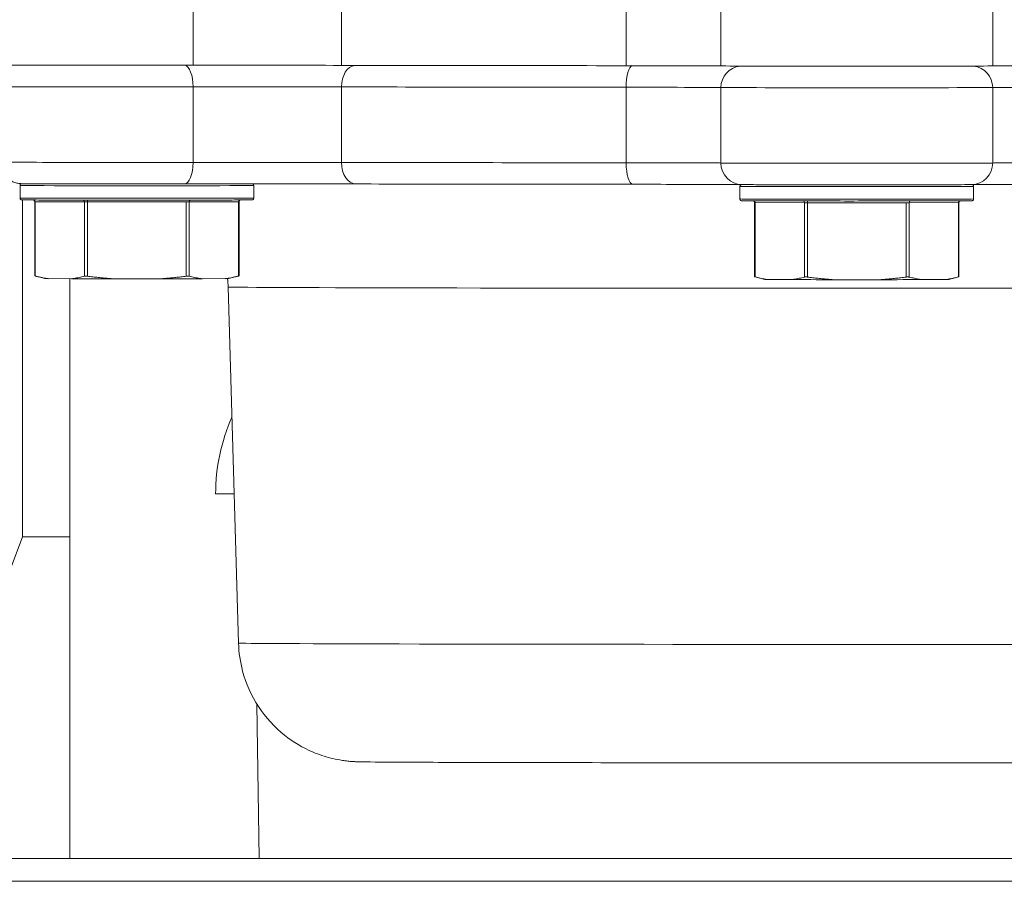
# Model space of a CAD drawing. Extents: x 0 to 796, y 0 to 496.
# Tile 33 of 222: x 108.46 to 111.06, y 305.61 to 307.88. Entities that reach past the tile are written whole.
import ezdxf

# ---------------------------------------------------------------- set-up
doc = ezdxf.new("R2010")
doc.units = 0
doc.header["$LTSCALE"] = 12
doc.header["$MEASUREMENT"] = 0
doc.layers.get('0').update_dxf_attribs({"linetype": 'CONTINUOUS'})
doc.layers.add('X', color=1, linetype='CONTINUOUS')

# ---------------------------------------------------------------- blocks, each defined once
blk = doc.blocks.new('GASTRAIN')
at = {"layer": 'X', "lineweight": 13}
for p, q in [((62.5916, 287.0242), (62.5916, 287.3802)), ((62.9834, 287.0241), (62.9834, 287.3801)), ((63.7353, 287.3791), (63.7353, 287.0232)), ((63.9853, 287.3785), (63.9853, 287.0225)), ((64.7032, 287.0225), (64.7032, 287.3785)), ((62.5916, 286.7679), (62.5916, 286.9673)), ((62.9834, 286.7678), (62.9834, 286.9671)), ((63.7353, 286.9662), (63.7353, 286.7669)), ((63.9853, 286.9656), (63.9853, 286.7663)), ((64.7032, 286.7663), (64.7032, 286.9656)), ((62.1348, 286.7069), (62.1348, 286.7115)), ((62.1348, 286.6737), (62.1348, 286.7069)), ((62.7518, 286.6737), (62.7518, 286.7069)), ((64.0357, 286.6714), (64.0357, 286.7046)), ((64.6527, 286.6714), (64.6527, 286.7046)), ((62.1412, 286.4041), (62.1412, 286.6689)), ((62.1735, 286.4683), (62.1735, 286.6642)), ((62.1747, 286.468), (62.1747, 286.6642)), ((62.1747, 286.6642), (62.3049, 286.6637)), ((62.3049, 286.4675), (62.3049, 286.6637)), ((62.3131, 286.6637), (62.3131, 286.6684)), ((62.3131, 286.4675), (62.3131, 286.6637)), ((62.3131, 286.6637), (62.5734, 286.6637)), ((62.5734, 286.4675), (62.5734, 286.6637)), ((62.5816, 286.6637), (62.7118, 286.6642)), ((62.5816, 286.4675), (62.5816, 286.6637)), ((62.7118, 286.468), (62.7118, 286.6642)), ((62.7131, 286.4683), (62.7131, 286.6642)), ((64.0744, 286.466), (64.0744, 286.6619)), ((64.0757, 286.4657), (64.0757, 286.6619)), ((64.0757, 286.6619), (64.2059, 286.6614)), ((64.2059, 286.4652), (64.2059, 286.6614)), ((64.2141, 286.6614), (64.2141, 286.6661)), ((64.2141, 286.4652), (64.2141, 286.6614)), ((64.2141, 286.6614), (64.4744, 286.6614)), ((64.4744, 286.4652), (64.4744, 286.6614)), ((64.4826, 286.6614), (64.6128, 286.6619)), ((64.4826, 286.4652), (64.4826, 286.6614)), ((64.6128, 286.4657), (64.6128, 286.6619)), ((64.6141, 286.466), (64.6141, 286.6619)), ((62.2005, 286.4611), (62.1737, 286.4683)), ((62.6861, 286.4611), (62.7128, 286.4683)), ((64.1015, 286.4588), (64.0747, 286.466)), ((64.587, 286.4588), (64.6138, 286.466)), ((62.2705, 286.4607), (62.2091, 286.461)), ((62.2662, 284.9302), (62.2662, 286.4607)), ((62.5046, 286.4606), (62.382, 286.4606)), ((62.6774, 286.461), (62.6161, 286.4607)), ((62.7117, 285.499), (62.6842, 286.4391)), ((64.1714, 286.4584), (64.1101, 286.4587)), ((64.4056, 286.4583), (64.2829, 286.4583)), ((64.5784, 286.4587), (64.517, 286.4584)), ((62.1412, 285.7791), (62.1412, 286.4041)), ((62.7002, 285.8926), (62.6512, 285.8926)), ((62.1111, 285.6991), (62.1412, 285.7791)), ((62.1412, 285.7791), (62.2662, 285.7791)), ((62.7602, 285.3381), (62.7662, 284.9302)), ((61.8562, 284.9302), (68.1062, 284.9302)), ((68.6687, 284.8702), (61.4187, 284.8702))]:
    blk.add_line(p, q, dxfattribs=at)
blk.add_arc((63.1512, 285.8926), 0.5, 156.0631, 180, dxfattribs=at)
at = {"layer": 'X', "lineweight": 13, "extrusion": (0, 0, -1)}
for centre, major_axis, ratio, start_param, end_param in [((62.4433, 287.0249), (-0.3607, 0), 0.002092, -1.994723, 0), ((63.0218, 286.9672), (0.0001, 0.057), 0.674675, -1.573631, -0.074986), ((63.6264, 287.0225), (0.3607, 0), 0.002092, -1.264125, -0.099672), ((63.7525, 286.9664), (0, 0.057), 0.301887, -1.572991, -0.06653), ((64.3442, 287.0226), (0.3607, 0), 0.002092, 0.099672, 3.04192), ((64.042, 286.9656), (0.0012, 0.0569), 0.995035, -1.591817, -0.128261), ((62.4433, 286.968), (-0.3607, 0), 0.002092, -1.994723, 0), ((64.3442, 286.9703), (-2.0171, 0), 0.002092, -1.264125, -0.830271), ((64.3442, 286.9657), (0.3607, 0), 0.002092, 0.099672, 3.04192), ((62.5682, 286.7681), (0.0001, -0.057), 0.411342, -1.568501, 0), ((62.74, 286.7673), (0.3607, 0), 0.002092, -1.994723, -0.830271), ((63.6264, 286.7662), (0.3607, 0), 0.002092, -1.264125, -0.099672), ((64.6465, 286.7663), (0.0012, -0.0569), 0.995035, -1.549775, 0), ((65.0621, 286.7662), (-0.3607, 0), 0.002092, 0.099672, 1.264125), ((64.3443, 286.714), (-1.9605, 0), 0.002092, -1.26414, -0.830339), ((62.4433, 286.6737), (-0.3085, 0), 0.002092, -1.570796, 0), ((62.4433, 286.6737), (0.3085, 0), 0.002092, 0, 1.570796), ((62.5857, 286.6637), (-0.00002, 0.00475), 0.866024, -1.566612, -0.17548), ((62.7159, 286.6642), (-0.00002, 0.00475), 0.866024, -1.566612, -0.336458), ((64.3442, 286.6714), (-0.3085, 0), 0.002092, -1.570796, 0), ((64.3442, 286.6714), (0.3085, 0), 0.002092, 0, 1.570796), ((64.4867, 286.6614), (-0.00002, 0.00475), 0.866024, -1.566612, -0.17548), ((64.6169, 286.6619), (-0.00002, 0.00475), 0.866024, -1.566612, -0.336458), ((62.4433, 286.4611), (-0.2428, 0), 0.002092, -0.268335, -0.007808), ((62.4433, 286.4611), (-0.2428, 0), 0.002092, -1.315533, -0.778863), ((62.4433, 286.4611), (-0.2428, 0), 0.002092, -2.36273, -1.82606), ((62.4433, 286.4611), (0.2428, 0), 0.002092, 0.007808, 0.268335), ((64.3442, 286.4588), (-0.2428, 0), 0.002092, -0.268335, -0.007808), ((64.3442, 286.4588), (-0.2428, 0), 0.002092, -1.315533, -0.778863), ((64.3442, 286.4588), (-0.2428, 0), 0.002092, -2.36273, -1.82606), ((64.3442, 286.4588), (0.2428, 0), 0.002092, 0.007808, 0.268335)]:
    blk.add_ellipse(centre, major_axis=major_axis, ratio=ratio, start_param=start_param, end_param=end_param, dxfattribs=at)
at = {"layer": 'X', "lineweight": 13}
for centre, major_axis, ratio, start_param, end_param in [((62.5682, 286.9674), (-0.0001, 0.057), 0.411342, -1.573092, -0.06734), ((62.74, 287.0235), (-0.3607, 0), 0.002092, -2.311322, -1.14687), ((64.3442, 287.0272), (2.0171, 0), 0.002092, -2.311322, -1.877468), ((64.6465, 286.9656), (-0.0012, 0.0569), 0.995035, -1.591817, -0.128261), ((65.0621, 287.0225), (-0.3607, 0), 0.002092, -1.264125, -0.099672), ((62.74, 286.9666), (-0.3607, 0), 0.002092, -2.311322, -1.14687), ((63.6264, 286.9655), (0.3607, 0), 0.002092, 0.099672, 1.264125), ((65.0621, 286.9655), (-0.3607, 0), 0.002092, -1.264125, -0.099672), ((62.4433, 286.7686), (-0.3607, 0), 0.002092, 0, 1.994723), ((63.0218, 286.7679), (-0.0001, -0.057), 0.674675, -1.567962, 0), ((64.3442, 286.7709), (2.0171, 0), 0.002092, -2.311322, -1.877468), ((63.7525, 286.767), (0, -0.057), 0.301887, -1.568602, 0), ((64.3442, 286.7663), (-0.3607, 0), 0.002092, 0.099672, 3.04192), ((64.042, 286.7663), (-0.0012, -0.0569), 0.995035, -1.549775, 0), ((62.4433, 286.7115), (-0.3085, 0), 0.002092, 0, 0.14481), ((62.4433, 286.7069), (-0.3085, 0), 0.002092, 0, 3.141593), ((64.3442, 286.7046), (-0.3085, 0), 0.002092, 0, 3.141593), ((62.1706, 286.6642), (0.00002, 0.00475), 0.866024, -1.566612, -0.336458), ((62.1829, 286.6642), (-0.00949, 0), 0.002092, 0, 0.523599), ((62.3008, 286.6637), (0.00002, 0.00475), 0.866024, -1.566612, -0.17548), ((62.3131, 286.6637), (0.00949, 0), 0.002092, -2.617994, -1.570796), ((62.5734, 286.6637), (0.00949, 0), 0.002092, -1.570796, -0.523599), ((62.7036, 286.6642), (0.00949, 0), 0.002092, -0.523599, 0), ((64.0716, 286.6619), (0.00002, 0.00475), 0.866024, -1.566612, -0.336458), ((64.0839, 286.6619), (-0.00949, 0), 0.002092, 0, 0.523599), ((64.2018, 286.6614), (0.00002, 0.00475), 0.866024, -1.566612, -0.17548), ((64.2141, 286.6614), (0.00949, 0), 0.002092, -2.617994, -1.570796), ((64.4744, 286.6614), (0.00949, 0), 0.002092, -1.570796, -0.523599), ((64.6046, 286.6619), (0.00949, 0), 0.002092, -0.523599, 0), ((64.3442, 286.4391), (-1.66, 0), 0.002092, 0.000061, 3.141531), ((64.3442, 285.499), (-1.6325, 0), 0.002092, 0.000061, 3.141531)]:
    blk.add_ellipse(centre, major_axis=major_axis, ratio=ratio, start_param=start_param, end_param=end_param, dxfattribs=at)
for points, knots in [([(62.5683, 286.7111), (62.5383, 286.7111), (62.5057, 286.7111), (62.4409, 286.711), (62.4078, 286.711), (62.3449, 286.7111), (62.3141, 286.7111), (62.2588, 286.7112), (62.2335, 286.7112), (62.1914, 286.7113), (62.1741, 286.7114), (62.1495, 286.7115), (62.1434, 286.7115), (62.1381, 286.7117), (62.1377, 286.7117), (62.1367, 286.7117), (62.1361, 286.7118), (62.1347, 286.7119), (62.134, 286.7119), (62.1326, 286.7121), (62.1319, 286.7122), (62.1297, 286.7125), (62.1282, 286.7128), (62.1248, 286.7136), (62.123, 286.7141), (62.1174, 286.716), (62.1137, 286.7177), (62.1053, 286.7227), (62.1008, 286.7265), (62.093, 286.7352), (62.0896, 286.7405), (62.0848, 286.7516), (62.0833, 286.7576), (62.0826, 286.7653), (62.0826, 286.767), (62.0826, 286.7686)], [0, 0, 0, 0, 0.0986059, 0.0986059, 0.1954155, 0.1954155, 0.2922802, 0.2922802, 0.3891621, 0.3891621, 0.4861223, 0.4861223, 0.5833701, 0.5833701, 0.5906473, 0.5906473, 0.5961331, 0.5961331, 0.5994658, 0.5994658, 0.6019189, 0.6019189, 0.6068455, 0.6068455, 0.6124455, 0.6124455, 0.6246678, 0.6246678, 0.6418365, 0.6418365, 0.6599603, 0.6599603, 0.6781082, 0.6781082, 0.6831433, 0.6831433, 0.6831433, 0.6831433]), ([(62.1348, 286.7069), (62.1348, 286.7075), (62.1349, 286.708), (62.1352, 286.709), (62.1354, 286.7094), (62.136, 286.7102), (62.1364, 286.7106), (62.137, 286.7109), (62.1371, 286.711), (62.1374, 286.7112), (62.1376, 286.7113), (62.1379, 286.7114), (62.1381, 286.7115), (62.1383, 286.7115), (62.1385, 286.7116), (62.1387, 286.7116), (62.1388, 286.7116), (62.1389, 286.7116), (62.1389, 286.7116), (62.1389, 286.7116)], [0, 0, 0, 0, 0.001578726, 0.001578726, 0.003114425, 0.003114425, 0.004638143, 0.004638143, 0.005308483, 0.005308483, 0.005836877, 0.005836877, 0.006714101, 0.006714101, 0.00757551, 0.00757551, 0.008900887, 0.008900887, 0.009483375, 0.009483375, 0.009483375, 0.009483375]), ([(63.0217, 286.7109), (62.9884, 286.711), (62.9497, 286.7111), (62.8679, 286.7111), (62.8239, 286.7112), (62.7357, 286.7112), (62.6903, 286.7112), (62.6201, 286.7111), (62.5935, 286.7111), (62.5683, 286.7111)], [0, 0, 0, 0, 0.1352497, 0.1352497, 0.268112, 0.268112, 0.4011117, 0.4011117, 0.4843168, 0.4843168, 0.4843168, 0.4843168]), ([(62.7491, 286.7112), (62.7492, 286.7112), (62.7492, 286.7111), (62.7495, 286.711), (62.7497, 286.7108), (62.7502, 286.7105), (62.7505, 286.7102), (62.751, 286.7096), (62.7512, 286.7092), (62.7516, 286.7083), (62.7517, 286.7078), (62.7518, 286.7072), (62.7518, 286.707), (62.7518, 286.7069)], [0.002156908, 0.002156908, 0.002156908, 0.002156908, 0.002358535, 0.002358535, 0.003203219, 0.003203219, 0.004320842, 0.004320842, 0.005725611, 0.005725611, 0.007246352, 0.007246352, 0.007578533, 0.007578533, 0.007578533, 0.007578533]), ([(64.0408, 286.7093), (64.0388, 286.7094), (64.0328, 286.7094), (64.0125, 286.7096), (63.995, 286.7097), (63.9483, 286.7098), (63.9175, 286.7099), (63.8477, 286.71), (63.8079, 286.71), (63.7616, 286.7101), (63.7571, 286.7101), (63.7525, 286.7101)], [0, 0, 0, 0, 0.0858908, 0.0858908, 0.2046397, 0.2046397, 0.3370136, 0.3370136, 0.4698485, 0.4698485, 0.4843013, 0.4843013, 0.4843013, 0.4843013]), ([(64.0357, 286.7046), (64.0357, 286.7052), (64.0358, 286.7057), (64.0362, 286.7067), (64.0364, 286.7071), (64.037, 286.7079), (64.0374, 286.7083), (64.0379, 286.7086), (64.0381, 286.7088), (64.0384, 286.7089), (64.0385, 286.709), (64.0389, 286.7091), (64.039, 286.7092), (64.0393, 286.7092), (64.0394, 286.7093), (64.0397, 286.7093), (64.0398, 286.7093), (64.0398, 286.7093), (64.0399, 286.7093), (64.0399, 286.7093)], [0, 0, 0, 0, 0.001578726, 0.001578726, 0.003114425, 0.003114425, 0.004638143, 0.004638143, 0.005308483, 0.005308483, 0.005836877, 0.005836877, 0.006714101, 0.006714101, 0.00757551, 0.00757551, 0.008900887, 0.008900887, 0.00927896, 0.00927896, 0.00927896, 0.00927896]), ([(64.6477, 286.7093), (64.643, 286.7092), (64.6342, 286.7092), (64.6041, 286.709), (64.5821, 286.709), (64.5327, 286.7089), (64.5056, 286.7088), (64.4475, 286.7088), (64.4157, 286.7088), (64.3516, 286.7087), (64.3185, 286.7087), (64.2551, 286.7088), (64.224, 286.7088), (64.1677, 286.7089), (64.1417, 286.7089), (64.0981, 286.709), (64.0799, 286.7091), (64.0534, 286.7092), (64.0453, 286.7092), (64.0408, 286.7093)], [0, 0, 0, 0, 0.1023998, 0.1023998, 0.2121255, 0.2121255, 0.3089046, 0.3089046, 0.4058411, 0.4058411, 0.5027129, 0.5027129, 0.5995751, 0.5995751, 0.6964535, 0.6964535, 0.7934004, 0.7934004, 0.8905785, 0.8905785, 0.8905785, 0.8905785]), ([(64.936, 286.7101), (64.893, 286.71), (64.8517, 286.71), (64.7796, 286.7099), (64.7477, 286.7098), (64.6964, 286.7097), (64.6763, 286.7096), (64.6553, 286.7094), (64.6496, 286.7094), (64.6477, 286.7093)], [0, 0, 0, 0, 0.1353536, 0.1353536, 0.2682411, 0.2682411, 0.4011007, 0.4011007, 0.484114, 0.484114, 0.484114, 0.484114]), ([(64.6486, 286.7094), (64.6486, 286.7093), (64.6487, 286.7093), (64.6488, 286.7093), (64.6489, 286.7093), (64.6492, 286.7092), (64.6492, 286.7092), (64.6495, 286.7092), (64.6496, 286.7091), (64.6498, 286.709), (64.65, 286.7089), (64.6504, 286.7087), (64.6507, 286.7086), (64.6512, 286.7082), (64.6514, 286.7079), (64.6519, 286.7073), (64.6522, 286.7069), (64.6526, 286.7058), (64.6527, 286.7052), (64.6527, 286.7046)], [0.303478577, 0.303478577, 0.303478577, 0.303478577, 0.304353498, 0.304353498, 0.305533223, 0.305533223, 0.306142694, 0.306142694, 0.306753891, 0.306753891, 0.307365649, 0.307365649, 0.308438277, 0.308438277, 0.309385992, 0.309385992, 0.310967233, 0.310967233, 0.312759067, 0.312759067, 0.312759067, 0.312759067]), ([(62.7518, 286.6737), (62.7518, 286.6732), (62.7517, 286.6727), (62.7513, 286.6717), (62.7511, 286.6712), (62.7505, 286.6704), (62.7501, 286.6701), (62.7496, 286.6697), (62.7494, 286.6696), (62.7491, 286.6694), (62.749, 286.6694), (62.7486, 286.6692), (62.7485, 286.6692), (62.7482, 286.6691), (62.7481, 286.6691), (62.7478, 286.669), (62.7478, 286.669), (62.7475, 286.669), (62.7474, 286.669), (62.7471, 286.6689), (62.747, 286.6689), (62.7462, 286.6689), (62.7454, 286.6689), (62.7407, 286.6688), (62.7338, 286.6688), (62.7114, 286.6687), (62.6937, 286.6686), (62.651, 286.6685), (62.6256, 286.6685), (62.57, 286.6684), (62.5392, 286.6684), (62.4762, 286.6683), (62.4431, 286.6683), (62.379, 286.6683), (62.347, 286.6684), (62.2883, 286.6684), (62.2607, 286.6685), (62.2133, 286.6685), (62.1929, 286.6686), (62.1617, 286.6687), (62.1506, 286.6688), (62.1429, 286.6689), (62.1416, 286.6689), (62.1402, 286.6689), (62.1399, 286.6689), (62.1395, 286.6689), (62.1393, 286.669), (62.139, 286.669), (62.1389, 286.669), (62.1385, 286.6691), (62.1383, 286.6691), (62.1379, 286.6692), (62.1378, 286.6693), (62.1375, 286.6694), (62.1372, 286.6695), (62.1368, 286.6698), (62.1366, 286.67), (62.136, 286.6704), (62.1358, 286.6707), (62.1353, 286.6715), (62.1351, 286.6719), (62.1348, 286.6728), (62.1348, 286.6733), (62.1348, 286.6737)], [0, 0, 0, 0, 0.0015787, 0.0015787, 0.0031144, 0.0031144, 0.0046381, 0.0046381, 0.0053085, 0.0053085, 0.0058369, 0.0058369, 0.0067141, 0.0067141, 0.0075755, 0.0075755, 0.0089009, 0.0089009, 0.0117613, 0.0117613, 0.0203295, 0.0203295, 0.0460456, 0.0460456, 0.1237746, 0.1237746, 0.2218085, 0.2218085, 0.3186033, 0.3186033, 0.4154042, 0.4154042, 0.5121978, 0.5121978, 0.60899, 0.60899, 0.7057829, 0.7057829, 0.8025799, 0.8025799, 0.8993929, 0.8993929, 0.9277126, 0.9277126, 0.9417714, 0.9417714, 0.9487373, 0.9487373, 0.952293, 0.952293, 0.9536471, 0.9536471, 0.9542799, 0.9542799, 0.9551187, 0.9551187, 0.9560333, 0.9560333, 0.9572607, 0.9572607, 0.9587244, 0.9587244, 0.9600687, 0.9600687, 0.9600687, 0.9600687]), ([(62.1735, 286.6642), (62.1735, 286.6647), (62.1734, 286.6653), (62.173, 286.6662), (62.1728, 286.6667), (62.1722, 286.6675), (62.1718, 286.6678), (62.1711, 286.6684), (62.1707, 286.6685), (62.1703, 286.6687)], [0, 0, 0, 0, 0.001550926, 0.001550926, 0.003061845, 0.003061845, 0.004574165, 0.004574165, 0.005795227, 0.005795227, 0.005795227, 0.005795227]), ([(62.7162, 286.6687), (62.7161, 286.6687), (62.716, 286.6686), (62.7155, 286.6684), (62.7151, 286.6682), (62.7144, 286.6676), (62.7141, 286.6672), (62.7135, 286.6663), (62.7133, 286.6658), (62.7131, 286.665), (62.7131, 286.6646), (62.7131, 286.6642)], [0.00839166, 0.00839166, 0.00839166, 0.00839166, 0.008676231, 0.008676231, 0.010029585, 0.010029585, 0.011538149, 0.011538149, 0.013050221, 0.013050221, 0.014192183, 0.014192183, 0.014192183, 0.014192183]), ([(64.6527, 286.6714), (64.6527, 286.6709), (64.6527, 286.6704), (64.6523, 286.6694), (64.6521, 286.6689), (64.6515, 286.6681), (64.6511, 286.6678), (64.6505, 286.6674), (64.6504, 286.6673), (64.6501, 286.6671), (64.6499, 286.6671), (64.6496, 286.6669), (64.6494, 286.6669), (64.6492, 286.6668), (64.6491, 286.6668), (64.6488, 286.6667), (64.6487, 286.6667), (64.6485, 286.6667), (64.6484, 286.6667), (64.6481, 286.6667), (64.648, 286.6666), (64.6472, 286.6666), (64.6464, 286.6666), (64.6417, 286.6665), (64.6348, 286.6665), (64.6124, 286.6664), (64.5947, 286.6663), (64.552, 286.6662), (64.5266, 286.6662), (64.471, 286.6661), (64.4402, 286.6661), (64.3772, 286.666), (64.3441, 286.666), (64.2799, 286.666), (64.248, 286.6661), (64.1893, 286.6661), (64.1617, 286.6662), (64.1143, 286.6662), (64.0939, 286.6663), (64.0627, 286.6664), (64.0515, 286.6665), (64.0439, 286.6666), (64.0425, 286.6666), (64.0412, 286.6666), (64.0409, 286.6666), (64.0404, 286.6667), (64.0403, 286.6667), (64.04, 286.6667), (64.0399, 286.6667), (64.0395, 286.6668), (64.0393, 286.6668), (64.0389, 286.6669), (64.0388, 286.667), (64.0384, 286.6671), (64.0382, 286.6672), (64.0378, 286.6675), (64.0375, 286.6677), (64.037, 286.6681), (64.0368, 286.6685), (64.0363, 286.6692), (64.0361, 286.6696), (64.0358, 286.6705), (64.0357, 286.671), (64.0357, 286.6714)], [0, 0, 0, 0, 0.0015787, 0.0015787, 0.0031144, 0.0031144, 0.0046381, 0.0046381, 0.0053085, 0.0053085, 0.0058369, 0.0058369, 0.0067141, 0.0067141, 0.0075755, 0.0075755, 0.0089009, 0.0089009, 0.0117613, 0.0117613, 0.0203295, 0.0203295, 0.0460456, 0.0460456, 0.1237746, 0.1237746, 0.2218085, 0.2218085, 0.3186033, 0.3186033, 0.4154042, 0.4154042, 0.5121978, 0.5121978, 0.60899, 0.60899, 0.7057829, 0.7057829, 0.8025799, 0.8025799, 0.8993929, 0.8993929, 0.9277126, 0.9277126, 0.9417714, 0.9417714, 0.9487373, 0.9487373, 0.952293, 0.952293, 0.9536471, 0.9536471, 0.9542799, 0.9542799, 0.9551187, 0.9551187, 0.9560333, 0.9560333, 0.9572607, 0.9572607, 0.9587244, 0.9587244, 0.9600687, 0.9600687, 0.9600687, 0.9600687]), ([(64.0744, 286.6619), (64.0744, 286.6624), (64.0743, 286.663), (64.074, 286.6639), (64.0738, 286.6644), (64.0732, 286.6652), (64.0728, 286.6655), (64.072, 286.6661), (64.0717, 286.6663), (64.0713, 286.6664)], [0, 0, 0, 0, 0.001550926, 0.001550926, 0.003061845, 0.003061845, 0.004574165, 0.004574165, 0.005795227, 0.005795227, 0.005795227, 0.005795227]), ([(64.6172, 286.6664), (64.6171, 286.6664), (64.617, 286.6663), (64.6165, 286.6661), (64.6161, 286.6659), (64.6154, 286.6653), (64.615, 286.6649), (64.6145, 286.664), (64.6143, 286.6635), (64.6141, 286.6627), (64.6141, 286.6623), (64.6141, 286.6619)], [0.00839166, 0.00839166, 0.00839166, 0.00839166, 0.008676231, 0.008676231, 0.010029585, 0.010029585, 0.011538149, 0.011538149, 0.013050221, 0.013050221, 0.014192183, 0.014192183, 0.014192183, 0.014192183]), ([(62.1735, 286.4683), (62.1735, 286.4683), (62.1737, 286.4683), (62.1744, 286.4681), (62.1745, 286.468), (62.1747, 286.468)], [0.03786543, 0.03786543, 0.03786543, 0.03786543, 0.04723656, 0.04723656, 0.04999357, 0.04999357, 0.04999357, 0.04999357]), ([(62.3049, 286.4675), (62.3051, 286.4676), (62.3053, 286.4676), (62.3063, 286.4678), (62.3073, 286.4678), (62.3094, 286.4678), (62.3107, 286.4678), (62.3123, 286.4676), (62.3127, 286.4676), (62.3131, 286.4675)], [0.02573729, 0.02573729, 0.02573729, 0.02573729, 0.0284943, 0.0284943, 0.03786543, 0.03786543, 0.04723656, 0.04723656, 0.04999357, 0.04999357, 0.04999357, 0.04999357]), ([(62.5734, 286.4675), (62.5738, 286.4676), (62.5742, 286.4676), (62.5758, 286.4678), (62.5771, 286.4678), (62.5792, 286.4678), (62.5802, 286.4678), (62.5812, 286.4676), (62.5814, 286.4676), (62.5816, 286.4675)], [0.02573729, 0.02573729, 0.02573729, 0.02573729, 0.0284943, 0.0284943, 0.03786543, 0.03786543, 0.04723656, 0.04723656, 0.04999357, 0.04999357, 0.04999357, 0.04999357]), ([(62.7118, 286.468), (62.712, 286.468), (62.7122, 286.4681), (62.7128, 286.4683), (62.7131, 286.4683), (62.7131, 286.4683)], [0.02573729, 0.02573729, 0.02573729, 0.02573729, 0.0284943, 0.0284943, 0.03786543, 0.03786543, 0.03786543, 0.03786543]), ([(64.0744, 286.466), (64.0744, 286.466), (64.0747, 286.466), (64.0753, 286.4658), (64.0755, 286.4657), (64.0757, 286.4657)], [0.03786543, 0.03786543, 0.03786543, 0.03786543, 0.04723656, 0.04723656, 0.04999357, 0.04999357, 0.04999357, 0.04999357]), ([(64.2059, 286.4652), (64.2061, 286.4653), (64.2063, 286.4653), (64.2073, 286.4655), (64.2083, 286.4655), (64.2104, 286.4655), (64.2117, 286.4655), (64.2133, 286.4653), (64.2137, 286.4653), (64.2141, 286.4652)], [0.02573729, 0.02573729, 0.02573729, 0.02573729, 0.0284943, 0.0284943, 0.03786543, 0.03786543, 0.04723656, 0.04723656, 0.04999357, 0.04999357, 0.04999357, 0.04999357]), ([(64.4744, 286.4652), (64.4748, 286.4653), (64.4752, 286.4653), (64.4768, 286.4655), (64.4781, 286.4655), (64.4802, 286.4655), (64.4812, 286.4655), (64.4822, 286.4653), (64.4824, 286.4653), (64.4826, 286.4652)], [0.02573729, 0.02573729, 0.02573729, 0.02573729, 0.0284943, 0.0284943, 0.03786543, 0.03786543, 0.04723656, 0.04723656, 0.04999357, 0.04999357, 0.04999357, 0.04999357]), ([(64.6128, 286.4657), (64.613, 286.4657), (64.6131, 286.4658), (64.6138, 286.466), (64.6141, 286.466), (64.6141, 286.466)], [0.02573729, 0.02573729, 0.02573729, 0.02573729, 0.0284943, 0.0284943, 0.03786543, 0.03786543, 0.03786543, 0.03786543]), ([(65.9768, 285.499), (65.9758, 285.4642), (65.9689, 285.429), (65.9449, 285.3642), (65.9276, 285.3336), (65.8848, 285.2801), (65.8587, 285.2565), (65.8013, 285.2192), (65.769, 285.2049), (65.7288, 285.1944), (65.7214, 285.1927), (65.7096, 285.1905), (65.7052, 285.1898), (65.6963, 285.1884), (65.6917, 285.1879), (65.6829, 285.1869), (65.6789, 285.1866), (65.6733, 285.1862), (65.6714, 285.1861), (65.667, 285.1859), (65.6651, 285.1858), (65.6595, 285.1856), (65.6568, 285.1856), (65.6451, 285.1853), (65.635, 285.1852), (65.5998, 285.1849), (65.5705, 285.1847), (65.4716, 285.1843), (65.3865, 285.184), (65.1873, 285.1836), (65.0721, 285.1834), (64.8242, 285.1832), (64.6884, 285.1831), (64.4132, 285.183), (64.2704, 285.183), (63.9954, 285.1831), (63.8599, 285.1832), (63.6131, 285.1834), (63.4986, 285.1836), (63.3048, 285.184), (63.223, 285.1843), (63.1013, 285.1848), (63.0617, 285.1851), (63.0339, 285.1855), (63.031, 285.1855), (63.0194, 285.186), (63.0177, 285.1861), (63.0133, 285.1864), (63.0104, 285.1866), (63.0028, 285.1872), (62.9979, 285.1877), (62.9883, 285.189), (62.9836, 285.1897), (62.971, 285.1919), (62.963, 285.1936), (62.9394, 285.1996), (62.9237, 285.2048), (62.8818, 285.2226), (62.8562, 285.2377), (62.8067, 285.2771), (62.7832, 285.3029), (62.7457, 285.36), (62.7313, 285.3921), (62.7161, 285.4492), (62.7124, 285.4742), (62.7117, 285.499)], [0, 0, 0, 0, 0.10467, 0.10467, 0.207447, 0.207447, 0.310289, 0.310289, 0.413051, 0.413051, 0.436109, 0.436109, 0.44996, 0.44996, 0.465361, 0.465361, 0.48336, 0.48336, 0.498129, 0.498129, 0.522475, 0.522475, 0.580577, 0.580577, 0.754869, 0.754869, 1.017315, 1.017315, 1.454846, 1.454846, 1.874398, 1.874398, 2.292629, 2.292629, 2.710527, 2.710527, 3.128355, 3.128355, 3.54626, 3.54626, 3.964511, 3.964511, 4.384177, 4.384177, 4.492554, 4.492554, 4.507586, 4.507586, 4.524114, 4.524114, 4.541613, 4.541613, 4.556641, 4.556641, 4.581445, 4.581445, 4.63064, 4.63064, 4.718245, 4.718245, 4.820405, 4.820405, 4.923225, 4.923225, 4.997843, 4.997843, 4.997843, 4.997843])]:
    blk.add_open_spline(points, degree=3, knots=knots, dxfattribs=at)
for points in [[(62.1348, 286.7115), (62.1348, 286.7116), (62.1348, 286.7118), (62.1348, 286.7119)], [(62.2091, 286.461), (62.2069, 286.4613), (62.2023, 286.462), (62.1954, 286.4632), (62.1886, 286.4646), (62.1817, 286.4662), (62.177, 286.4674), (62.1747, 286.468)], [(62.3049, 286.4675), (62.3025, 286.4669), (62.2979, 286.4658), (62.291, 286.4642), (62.2841, 286.4629), (62.2773, 286.4617), (62.2727, 286.461), (62.2705, 286.4607)], [(62.382, 286.4606), (62.3774, 286.4609), (62.3682, 286.4616), (62.3545, 286.4628), (62.3408, 286.4642), (62.327, 286.4657), (62.3178, 286.4669), (62.3131, 286.4675)], [(62.5734, 286.4675), (62.5687, 286.4669), (62.5594, 286.4657), (62.5457, 286.4642), (62.5319, 286.4628), (62.5183, 286.4616), (62.5091, 286.4609), (62.5046, 286.4606)], [(62.6161, 286.4607), (62.6138, 286.461), (62.6092, 286.4617), (62.6023, 286.4629), (62.5955, 286.4642), (62.5886, 286.4658), (62.584, 286.4669), (62.5816, 286.4675)], [(62.7118, 286.468), (62.7095, 286.4674), (62.7048, 286.4662), (62.6979, 286.4646), (62.6911, 286.4632), (62.6842, 286.462), (62.6797, 286.4613), (62.6774, 286.461)], [(64.1101, 286.4587), (64.1078, 286.459), (64.1033, 286.4597), (64.0964, 286.4609), (64.0895, 286.4623), (64.0827, 286.4639), (64.078, 286.4651), (64.0757, 286.4657)], [(64.2059, 286.4652), (64.2035, 286.4646), (64.1989, 286.4635), (64.192, 286.4619), (64.1851, 286.4606), (64.1783, 286.4594), (64.1737, 286.4587), (64.1714, 286.4584)], [(64.2829, 286.4583), (64.2783, 286.4586), (64.2692, 286.4593), (64.2555, 286.4605), (64.2418, 286.4619), (64.228, 286.4634), (64.2187, 286.4646), (64.2141, 286.4652)], [(64.4744, 286.4652), (64.4697, 286.4646), (64.4604, 286.4634), (64.4466, 286.4619), (64.4329, 286.4605), (64.4193, 286.4593), (64.4101, 286.4586), (64.4056, 286.4583)], [(64.517, 286.4584), (64.5148, 286.4587), (64.5102, 286.4594), (64.5033, 286.4606), (64.4965, 286.462), (64.4896, 286.4635), (64.4849, 286.4646), (64.4826, 286.4652)], [(64.6128, 286.4657), (64.6104, 286.4651), (64.6058, 286.4639), (64.5989, 286.4623), (64.592, 286.4609), (64.5852, 286.4597), (64.5806, 286.459), (64.5784, 286.4587)], [(62.6842, 286.4391), (62.684, 286.4464), (62.6835, 286.4537), (62.6827, 286.461)]]:
    blk.add_open_spline(points, degree=3, dxfattribs=at)

msp = doc.modelspace()

# ---------------------------------------------------------------- block references
msp.add_blockref('GASTRAIN', (46.32301, 20.73732))

doc.saveas('drawing.dxf')
